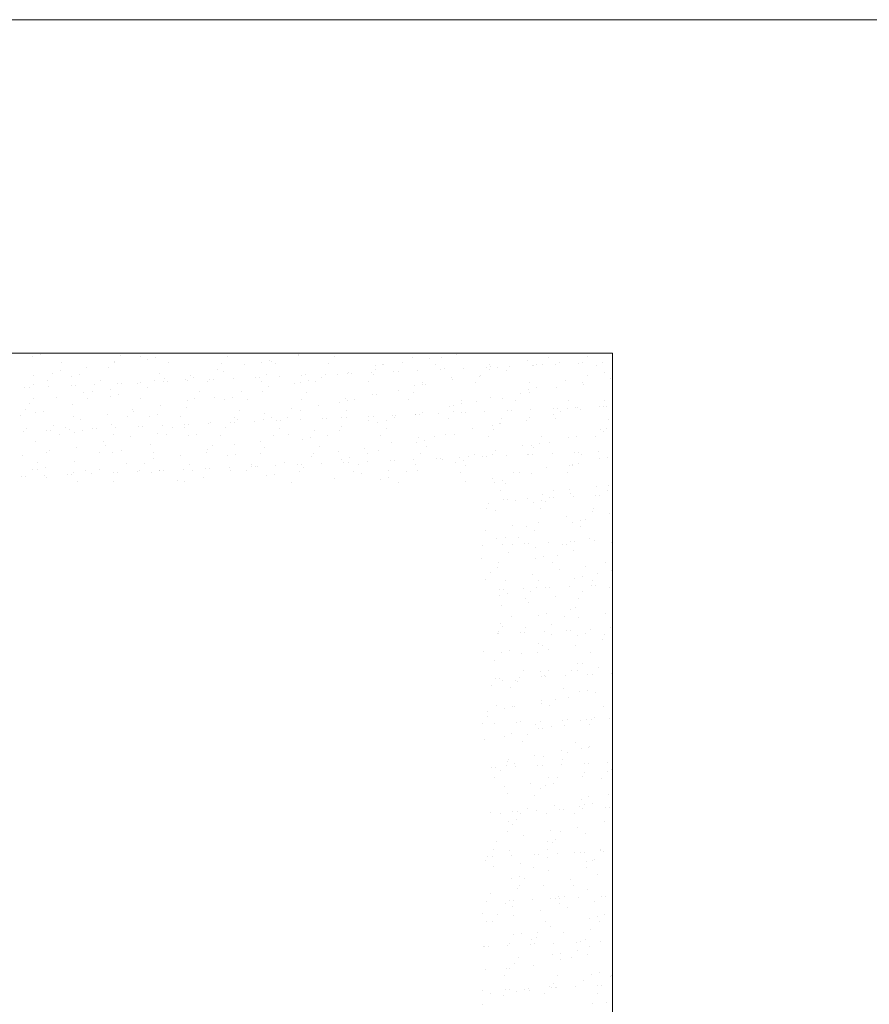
# Model space of a CAD drawing. Header units: millimetres. Extents: x -2274 to 12297, y -16157 to 26321.
# Tile 203 of 256: x -1791 to -1661, y 150 to 301. Entities that reach past the tile are written whole.
import ezdxf

# ---------------------------------------------------------------- set-up
doc = ezdxf.new("R2010")
doc.units = ezdxf.units.MM
doc.layers.add('-ŚCIANY NOŚNE', color=4, linetype='Continuous', lineweight=53)
doc.layers.add('KRESKOWANIE', color=8, linetype='Continuous')

msp = doc.modelspace()

# ---------------------------------------------------------------- linework, layer by layer
at = {"layer": '-ŚCIANY NOŚNE', "color": 253, "lineweight": 13}
for p, q in [((-2181, 301), (-1464, 301)), ((-1700, 301), (-1678, 301)), ((-2015, 250), (-1700, 250)), ((-1700, 250), (-1700, 0))]:
    msp.add_line(p, q, dxfattribs=at)
at = {"layer": 'KRESKOWANIE', "color": 253, "linetype": 'Continuous', "lineweight": 13}
for p, q in [((-1768.05, 249.97), (-1768.05, 249.97)), ((-1788.67, 249.54), (-1788.67, 249.54)), ((-1787.43, 249.82), (-1787.43, 249.82)), ((-1784.33, 248.6), (-1784.33, 248.6)), ((-1776.24, 248.74), (-1776.24, 248.74)), ((-1776.12, 248.58), (-1776.12, 248.58)), ((-1775.31, 249.64), (-1775.31, 249.64)), ((-1772.13, 249.49), (-1772.13, 249.49)), ((-1771.19, 249.05), (-1771.19, 249.05)), ((-1769.95, 249.33), (-1769.95, 249.33)), ((-1767.95, 248.52), (-1767.95, 248.52)), ((-1759.75, 248.5), (-1759.75, 248.5)), ((-1758.94, 249.56), (-1758.94, 249.56)), ((-1753.71, 248.56), (-1753.71, 248.56)), ((-1752.47, 248.84), (-1752.47, 248.84)), ((-1752.15, 248.78), (-1752.15, 248.78)), ((-1751.58, 248.44), (-1751.58, 248.44)), ((-1748.01, 249.83), (-1748.01, 249.83)), ((-1748.01, 249.71), (-1748.01, 249.71)), ((-1743.37, 248.42), (-1743.37, 248.42)), ((-1742.56, 249.48), (-1742.56, 249.48)), ((-1732.11, 248.52), (-1732.11, 248.52)), ((-1730.53, 249.34), (-1730.53, 249.34)), ((-1728, 249.27), (-1728, 249.27)), ((-1726.19, 249.4), (-1726.19, 249.4)), ((-1723.92, 249.75), (-1723.92, 249.75)), ((-1713.05, 248.85), (-1713.05, 248.85)), ((-1709.81, 249.31), (-1709.81, 249.31)), ((-1708.02, 248.56), (-1708.02, 248.56)), ((-1705.2, 248.5), (-1705.2, 248.5)), ((-1704.57, 248.52), (-1704.57, 248.52)), ((-1703.88, 249.49), (-1703.88, 249.49)), ((-1701.57, 248.65), (-1701.57, 248.65)), ((-1785.6, 246.95), (-1785.6, 246.95)), ((-1784.46, 247.33), (-1784.46, 247.33)), ((-1780.38, 247.81), (-1780.38, 247.81)), ((-1777.02, 247.76), (-1777.02, 247.76)), ((-1760.34, 247.56), (-1760.34, 247.56)), ((-1759.54, 247.27), (-1759.54, 247.27)), ((-1756.23, 248.3), (-1756.23, 248.3)), ((-1740.47, 246.96), (-1740.47, 246.96)), ((-1740.33, 247.11), (-1740.33, 247.11)), ((-1739.84, 246.98), (-1739.84, 246.98)), ((-1736.85, 247.11), (-1736.85, 247.11)), ((-1736.25, 247.59), (-1736.25, 247.59)), ((-1736.23, 248.07), (-1736.23, 248.07)), ((-1735.21, 248.35), (-1735.21, 248.35)), ((-1735, 248.35), (-1735, 248.35)), ((-1733.42, 247.26), (-1733.42, 247.26)), ((-1732.79, 247.29), (-1732.79, 247.29)), ((-1729.79, 247.42), (-1729.79, 247.42)), ((-1727, 248.34), (-1727, 248.34)), ((-1726.37, 247.57), (-1726.37, 247.57)), ((-1725.73, 247.6), (-1725.73, 247.6)), ((-1722.74, 247.73), (-1722.74, 247.73)), ((-1719.31, 247.88), (-1719.31, 247.88)), ((-1718.83, 248.27), (-1718.83, 248.27)), ((-1718.76, 247.58), (-1718.76, 247.58)), ((-1718.68, 247.91), (-1718.68, 247.91)), ((-1717.52, 247.86), (-1717.52, 247.86)), ((-1716.21, 247.34), (-1716.21, 247.34)), ((-1715.68, 248.04), (-1715.68, 248.04)), ((-1712.26, 248.19), (-1712.26, 248.19)), ((-1712.1, 248.08), (-1712.1, 248.08)), ((-1711.62, 248.22), (-1711.62, 248.22)), ((-1710.63, 248.26), (-1710.63, 248.26)), ((-1708.63, 248.35), (-1708.63, 248.35)), ((-1702.46, 248.19), (-1702.46, 248.19)), ((-1701.28, 247.09), (-1701.28, 247.09)), ((-1700.04, 247.37), (-1700.04, 247.37)), ((-1788.57, 246.59), (-1788.57, 246.59)), ((-1786.41, 245.89), (-1786.41, 245.89)), ((-1782.72, 246.5), (-1782.72, 246.5)), ((-1781.48, 246.77), (-1781.48, 246.77)), ((-1778.24, 245.82), (-1778.24, 245.82)), ((-1775.75, 245.42), (-1775.75, 245.42)), ((-1775.11, 245.44), (-1775.11, 245.44)), ((-1772.67, 245.4), (-1772.67, 245.4)), ((-1772.12, 245.57), (-1772.12, 245.57)), ((-1770.03, 245.81), (-1770.03, 245.81)), ((-1769.22, 246.86), (-1769.22, 246.86)), ((-1768.69, 245.72), (-1768.69, 245.72)), ((-1768.55, 246.14), (-1768.55, 246.14)), ((-1768.06, 245.75), (-1768.06, 245.75)), ((-1765.25, 246.01), (-1765.25, 246.01)), ((-1765.06, 245.88), (-1765.06, 245.88)), ((-1764.48, 246.62), (-1764.48, 246.62)), ((-1764.01, 246.28), (-1764.01, 246.28)), ((-1761.87, 245.74), (-1761.87, 245.74)), ((-1761.64, 246.03), (-1761.64, 246.03)), ((-1761, 246.06), (-1761, 246.06)), ((-1758.01, 246.19), (-1758.01, 246.19)), ((-1754.58, 246.34), (-1754.58, 246.34)), ((-1753.95, 246.37), (-1753.95, 246.37)), ((-1753.66, 245.73), (-1753.66, 245.73)), ((-1752.85, 246.78), (-1752.85, 246.78)), ((-1750.96, 246.5), (-1750.96, 246.5)), ((-1748.58, 245.43), (-1748.58, 245.43)), ((-1747.77, 245.52), (-1747.77, 245.52)), ((-1747.53, 246.65), (-1747.53, 246.65)), ((-1746.9, 246.68), (-1746.9, 246.68)), ((-1746.53, 245.79), (-1746.53, 245.79)), ((-1745.49, 245.66), (-1745.49, 245.66)), ((-1744.44, 246.37), (-1744.44, 246.37)), ((-1743.9, 246.81), (-1743.9, 246.81)), ((-1742.06, 246.78), (-1742.06, 246.78)), ((-1737.29, 245.64), (-1737.29, 245.64)), ((-1736.47, 246.7), (-1736.47, 246.7)), ((-1729.12, 245.58), (-1729.12, 245.58)), ((-1724.58, 246.29), (-1724.58, 246.29)), ((-1724.42, 245.92), (-1724.42, 245.92)), ((-1720.91, 245.56), (-1720.91, 245.56)), ((-1720.35, 246.4), (-1720.35, 246.4)), ((-1720.1, 246.62), (-1720.1, 246.62)), ((-1712.74, 245.5), (-1712.74, 245.5)), ((-1707.1, 245.8), (-1707.1, 245.8)), ((-1704.54, 245.48), (-1704.54, 245.48)), ((-1703.73, 246.54), (-1703.73, 246.54)), ((-1700.31, 246.15), (-1700.31, 246.15)), ((-1789.86, 244.8), (-1789.86, 244.8)), ((-1789.22, 244.83), (-1789.22, 244.83)), ((-1788.55, 245.2), (-1788.55, 245.2)), ((-1786.23, 244.96), (-1786.23, 244.96)), ((-1782.8, 245.11), (-1782.8, 245.11)), ((-1782.17, 245.14), (-1782.17, 245.14)), ((-1780.88, 243.98), (-1780.88, 243.98)), ((-1779.51, 244.17), (-1779.51, 244.17)), ((-1779.17, 245.27), (-1779.17, 245.27)), ((-1776.8, 244.46), (-1776.8, 244.46)), ((-1771.07, 244.71), (-1771.07, 244.71)), ((-1763.13, 244.09), (-1763.13, 244.09)), ((-1756.77, 244.21), (-1756.77, 244.21)), ((-1753.59, 244.22), (-1753.59, 244.22)), ((-1752.65, 244.95), (-1752.65, 244.95)), ((-1746.76, 244.01), (-1746.76, 244.01)), ((-1732.67, 244.24), (-1732.67, 244.24)), ((-1730.39, 243.93), (-1730.39, 243.93)), ((-1730.29, 245.02), (-1730.29, 245.02)), ((-1729.05, 245.3), (-1729.05, 245.3)), ((-1728.54, 245.18), (-1728.54, 245.18)), ((-1712.81, 244.53), (-1712.81, 244.53)), ((-1712.63, 243.99), (-1712.63, 243.99)), ((-1711.57, 244.81), (-1711.57, 244.81)), ((-1708.52, 244.73), (-1708.52, 244.73)), ((-1704.44, 245.21), (-1704.44, 245.21)), ((-1788.53, 243.13), (-1788.53, 243.13)), ((-1784.99, 243.24), (-1784.99, 243.24)), ((-1780.32, 243.11), (-1780.32, 243.11)), ((-1776.78, 243.45), (-1776.78, 243.45)), ((-1775.54, 243.72), (-1775.54, 243.72)), ((-1772.15, 243.05), (-1772.15, 243.05)), ((-1764.98, 242.79), (-1764.98, 242.79)), ((-1763.95, 243.03), (-1763.95, 243.03)), ((-1760.9, 243.27), (-1760.9, 243.27)), ((-1759.3, 242.96), (-1759.3, 242.96)), ((-1758.06, 243.23), (-1758.06, 243.23)), ((-1755.78, 242.96), (-1755.78, 242.96)), ((-1747.57, 242.95), (-1747.57, 242.95)), ((-1741.82, 242.47), (-1741.82, 242.47)), ((-1740.86, 243.02), (-1740.86, 243.02)), ((-1740.58, 242.74), (-1740.58, 242.74)), ((-1739.4, 242.88), (-1739.4, 242.88)), ((-1736.75, 243.76), (-1736.75, 243.76)), ((-1736.11, 243.73), (-1736.11, 243.73)), ((-1731.2, 242.87), (-1731.2, 242.87)), ((-1723.03, 242.8), (-1723.03, 242.8)), ((-1720.85, 242.57), (-1720.85, 242.57)), ((-1718.64, 243.24), (-1718.64, 243.24)), ((-1716.77, 243.05), (-1716.77, 243.05)), ((-1714.82, 242.79), (-1714.82, 242.79)), ((-1714.01, 243.84), (-1714.01, 243.84)), ((-1706.66, 242.72), (-1706.66, 242.72)), ((-1701.16, 242.75), (-1701.16, 242.75)), ((-1789.8, 241.48), (-1789.8, 241.48)), ((-1789.13, 242.31), (-1789.13, 242.31)), ((-1788.31, 240.89), (-1788.31, 240.89)), ((-1787.07, 241.17), (-1787.07, 241.17)), ((-1782.6, 242.16), (-1782.6, 242.16)), ((-1773.42, 241.39), (-1773.42, 241.39)), ((-1773.23, 241.12), (-1773.23, 241.12)), ((-1769.09, 242.05), (-1769.09, 242.05)), ((-1765.12, 241.67), (-1765.12, 241.67)), ((-1757.05, 241.31), (-1757.05, 241.31)), ((-1753.19, 240.86), (-1753.19, 240.86)), ((-1749.08, 241.61), (-1749.08, 241.61)), ((-1747.65, 241.18), (-1747.65, 241.18)), ((-1745, 242.09), (-1745, 242.09)), ((-1740.67, 241.23), (-1740.67, 241.23)), ((-1729.1, 240.9), (-1729.1, 240.9)), ((-1724.96, 241.83), (-1724.96, 241.83)), ((-1724.34, 241.98), (-1724.34, 241.98)), ((-1724.3, 241.15), (-1724.3, 241.15)), ((-1723.13, 240.9), (-1723.13, 240.9)), ((-1723.1, 242.25), (-1723.1, 242.25)), ((-1722.5, 240.93), (-1722.5, 240.93)), ((-1719.51, 241.06), (-1719.51, 241.06)), ((-1716.08, 241.21), (-1716.08, 241.21)), ((-1715.45, 241.24), (-1715.45, 241.24)), ((-1712.45, 241.37), (-1712.45, 241.37)), ((-1709.03, 241.52), (-1709.03, 241.52)), ((-1708.39, 241.55), (-1708.39, 241.55)), ((-1707.92, 241.07), (-1707.92, 241.07)), ((-1706.86, 241.49), (-1706.86, 241.49)), ((-1705.62, 241.76), (-1705.62, 241.76)), ((-1705.4, 241.68), (-1705.4, 241.68)), ((-1704.95, 241.39), (-1704.95, 241.39)), ((-1701.97, 241.83), (-1701.97, 241.83)), ((-1701.34, 241.86), (-1701.34, 241.86)), ((-1700.87, 241.87), (-1700.87, 241.87)), ((-1790.61, 240.42), (-1790.61, 240.42)), ((-1782.44, 240.35), (-1782.44, 240.35)), ((-1781.42, 239.89), (-1781.42, 239.89)), ((-1777.31, 240.64), (-1777.31, 240.64)), ((-1774.23, 240.34), (-1774.23, 240.34)), ((-1770.83, 240.4), (-1770.83, 240.4)), ((-1769.59, 240.68), (-1769.59, 240.68)), ((-1766.06, 240.27), (-1766.06, 240.27)), ((-1761.41, 239.45), (-1761.41, 239.45)), ((-1758.41, 239.36), (-1758.41, 239.36)), ((-1757.86, 240.25), (-1757.86, 240.25)), ((-1757.77, 239.39), (-1757.77, 239.39)), ((-1757.33, 239.93), (-1757.33, 239.93)), ((-1754.78, 239.52), (-1754.78, 239.52)), ((-1753.35, 239.91), (-1753.35, 239.91)), ((-1752.11, 240.19), (-1752.11, 240.19)), ((-1751.35, 239.67), (-1751.35, 239.67)), ((-1750.72, 239.7), (-1750.72, 239.7)), ((-1749.69, 240.19), (-1749.69, 240.19)), ((-1747.72, 239.83), (-1747.72, 239.83)), ((-1744.3, 239.98), (-1744.3, 239.98)), ((-1743.66, 240.01), (-1743.66, 240.01)), ((-1741.48, 240.17), (-1741.48, 240.17)), ((-1740.67, 240.14), (-1740.67, 240.14)), ((-1737.29, 239.67), (-1737.29, 239.67)), ((-1737.24, 240.29), (-1737.24, 240.29)), ((-1736.61, 240.32), (-1736.61, 240.32)), ((-1735.87, 239.42), (-1735.87, 239.42)), ((-1734.63, 239.7), (-1734.63, 239.7)), ((-1733.61, 240.45), (-1733.61, 240.45)), ((-1733.32, 240.11), (-1733.32, 240.11)), ((-1733.18, 240.42), (-1733.18, 240.42)), ((-1730.19, 240.6), (-1730.19, 240.6)), ((-1730.17, 240.69), (-1730.17, 240.69)), ((-1729.55, 240.62), (-1729.55, 240.62)), ((-1726.56, 240.76), (-1726.56, 240.76)), ((-1725.11, 240.09), (-1725.11, 240.09)), ((-1716.94, 240.03), (-1716.94, 240.03)), ((-1713.2, 239.71), (-1713.2, 239.71)), ((-1712.69, 240.2), (-1712.69, 240.2)), ((-1709.06, 240.64), (-1709.06, 240.64)), ((-1708.73, 240.01), (-1708.73, 240.01)), ((-1700.57, 239.94), (-1700.57, 239.94)), ((-1790.05, 237.98), (-1790.05, 237.98)), ((-1789.64, 238.48), (-1789.64, 238.48)), ((-1786.62, 238.13), (-1786.62, 238.13)), ((-1785.99, 238.16), (-1785.99, 238.16)), ((-1785.56, 238.96), (-1785.56, 238.96)), ((-1783.71, 238.7), (-1783.71, 238.7)), ((-1783, 238.29), (-1783, 238.29)), ((-1782.36, 237.85), (-1782.36, 237.85)), ((-1781.12, 238.12), (-1781.12, 238.12)), ((-1779.57, 238.44), (-1779.57, 238.44)), ((-1778.94, 238.47), (-1778.94, 238.47)), ((-1776.66, 239.11), (-1776.66, 239.11)), ((-1775.94, 238.6), (-1775.94, 238.6)), ((-1772.52, 238.75), (-1772.52, 238.75)), ((-1771.88, 238.78), (-1771.88, 238.78)), ((-1768.89, 238.91), (-1768.89, 238.91)), ((-1767.33, 238.62), (-1767.33, 238.62)), ((-1765.52, 238.7), (-1765.52, 238.7)), ((-1765.46, 239.06), (-1765.46, 239.06)), ((-1764.83, 239.08), (-1764.83, 239.08)), ((-1761.83, 239.22), (-1761.83, 239.22)), ((-1759.18, 238.62), (-1759.18, 238.62)), ((-1750.96, 238.54), (-1750.96, 238.54)), ((-1745.51, 238.26), (-1745.51, 238.26)), ((-1741.7, 238.13), (-1741.7, 238.13)), ((-1741.43, 238.74), (-1741.43, 238.74)), ((-1734.58, 238.45), (-1734.58, 238.45)), ((-1721.39, 238.48), (-1721.39, 238.48)), ((-1718.39, 238.93), (-1718.39, 238.93)), ((-1718.21, 238.37), (-1718.21, 238.37)), ((-1717.28, 239.23), (-1717.28, 239.23)), ((-1717.15, 239.21), (-1717.15, 239.21)), ((-1701.83, 238.29), (-1701.83, 238.29)), ((-1701.37, 238.04), (-1701.37, 238.04)), ((-1700.91, 238.44), (-1700.91, 238.44)), ((-1788.19, 236.55), (-1788.19, 236.55)), ((-1784.52, 237.64), (-1784.52, 237.64)), ((-1777.85, 236.54), (-1777.85, 236.54)), ((-1776.35, 237.57), (-1776.35, 237.57)), ((-1773.73, 237.29), (-1773.73, 237.29)), ((-1769.66, 237.77), (-1769.66, 237.77)), ((-1768.14, 237.56), (-1768.14, 237.56)), ((-1764.88, 237.36), (-1764.88, 237.36)), ((-1763.64, 237.63), (-1763.64, 237.63)), ((-1759.98, 237.49), (-1759.98, 237.49)), ((-1753.76, 236.58), (-1753.76, 236.58)), ((-1751.77, 237.48), (-1751.77, 237.48)), ((-1749.62, 237.51), (-1749.62, 237.51)), ((-1747.4, 236.87), (-1747.4, 236.87)), ((-1746.16, 237.14), (-1746.16, 237.14)), ((-1743.6, 237.41), (-1743.6, 237.41)), ((-1735.4, 237.4), (-1735.4, 237.4)), ((-1729.92, 236.37), (-1729.92, 236.37)), ((-1729.6, 237.07), (-1729.6, 237.07)), ((-1728.68, 236.65), (-1728.68, 236.65)), ((-1727.23, 237.33), (-1727.23, 237.33)), ((-1725.53, 237.55), (-1725.53, 237.55)), ((-1724.22, 237.64), (-1724.22, 237.64)), ((-1719.02, 237.31), (-1719.02, 237.31)), ((-1710.85, 237.25), (-1710.85, 237.25)), ((-1709.62, 236.36), (-1709.62, 236.36)), ((-1706.74, 237.15), (-1706.74, 237.15)), ((-1705.49, 237.29), (-1705.49, 237.29)), ((-1702.65, 237.23), (-1702.65, 237.23)), ((-1786.64, 234.88), (-1786.64, 234.88)), ((-1786.06, 235.13), (-1786.06, 235.13)), ((-1781.98, 235.61), (-1781.98, 235.61)), ((-1778.43, 234.86), (-1778.43, 234.86)), ((-1777.62, 235.92), (-1777.62, 235.92)), ((-1775.17, 235.07), (-1775.17, 235.07)), ((-1770.71, 236.06), (-1770.71, 236.06)), ((-1761.95, 235.35), (-1761.95, 235.35)), ((-1761.24, 235.84), (-1761.24, 235.84)), ((-1757.83, 236.1), (-1757.83, 236.1)), ((-1753.23, 235.57), (-1753.23, 235.57)), ((-1744.87, 235.76), (-1744.87, 235.76)), ((-1741.93, 234.91), (-1741.93, 234.91)), ((-1737.85, 235.39), (-1737.85, 235.39)), ((-1735.75, 235.08), (-1735.75, 235.08)), ((-1733.72, 236.32), (-1733.72, 236.32)), ((-1728.5, 235.68), (-1728.5, 235.68)), ((-1717.81, 235.13), (-1717.81, 235.13)), ((-1713.7, 235.88), (-1713.7, 235.88)), ((-1712.44, 235.88), (-1712.44, 235.88)), ((-1712.12, 235.6), (-1712.12, 235.6)), ((-1711.2, 236.16), (-1711.2, 236.16)), ((-1705.79, 234.85), (-1705.79, 234.85)), ((-1705.16, 234.88), (-1705.16, 234.88)), ((-1702.16, 235.01), (-1702.16, 235.01)), ((-1790.17, 234.39), (-1790.17, 234.39)), ((-1782.24, 233.51), (-1782.24, 233.51)), ((-1776.41, 234.8), (-1776.41, 234.8)), ((-1770.26, 234.8), (-1770.26, 234.8)), ((-1770.16, 233.94), (-1770.16, 233.94)), ((-1766.08, 234.42), (-1766.08, 234.42)), ((-1762.06, 234.78), (-1762.06, 234.78)), ((-1758.93, 234.31), (-1758.93, 234.31)), ((-1757.69, 234.58), (-1757.69, 234.58)), ((-1753.89, 234.72), (-1753.89, 234.72)), ((-1746.04, 234.17), (-1746.04, 234.17)), ((-1745.68, 234.7), (-1745.68, 234.7)), ((-1741.45, 233.82), (-1741.45, 233.82)), ((-1740.43, 233.34), (-1740.43, 233.34)), ((-1740.21, 234.09), (-1740.21, 234.09)), ((-1737.51, 234.64), (-1737.51, 234.64)), ((-1737.44, 233.47), (-1737.44, 233.47)), ((-1734.01, 233.62), (-1734.01, 233.62)), ((-1733.38, 233.65), (-1733.38, 233.65)), ((-1730.38, 233.78), (-1730.38, 233.78)), ((-1729.31, 234.62), (-1729.31, 234.62)), ((-1726.96, 233.93), (-1726.96, 233.93)), ((-1726.32, 233.96), (-1726.32, 233.96)), ((-1726.03, 233.72), (-1726.03, 233.72)), ((-1723.97, 233.33), (-1723.97, 233.33)), ((-1723.33, 234.09), (-1723.33, 234.09)), ((-1722.73, 233.6), (-1722.73, 233.6)), ((-1721.95, 234.2), (-1721.95, 234.2)), ((-1721.14, 234.55), (-1721.14, 234.55)), ((-1719.9, 234.24), (-1719.9, 234.24)), ((-1719.27, 234.26), (-1719.27, 234.26)), ((-1718.27, 234.59), (-1718.27, 234.59)), ((-1716.27, 234.4), (-1716.27, 234.4)), ((-1712.93, 234.54), (-1712.93, 234.54)), ((-1712.85, 234.55), (-1712.85, 234.55)), ((-1712.21, 234.57), (-1712.21, 234.57)), ((-1709.22, 234.7), (-1709.22, 234.7)), ((-1704.77, 234.47), (-1704.77, 234.47)), ((-1701.91, 233.95), (-1701.91, 233.95)), ((-1700.79, 234.1), (-1700.79, 234.1)), ((-1788.72, 232.17), (-1788.72, 232.17)), ((-1787.94, 232.24), (-1787.94, 232.24)), ((-1787.91, 233.23), (-1787.91, 233.23)), ((-1786.7, 232.52), (-1786.7, 232.52)), ((-1780.55, 232.1), (-1780.55, 232.1)), ((-1778.41, 232.26), (-1778.41, 232.26)), ((-1774.27, 233.2), (-1774.27, 233.2)), ((-1772.71, 231.93), (-1772.71, 231.93)), ((-1772.34, 232.09), (-1772.34, 232.09)), ((-1771.53, 233.15), (-1771.53, 233.15)), ((-1769.28, 232.08), (-1769.28, 232.08)), ((-1769.22, 232.03), (-1769.22, 232.03)), ((-1768.65, 232.11), (-1768.65, 232.11)), ((-1765.66, 232.24), (-1765.66, 232.24)), ((-1764.76, 233.02), (-1764.76, 233.02)), ((-1764.17, 232.02), (-1764.17, 232.02)), ((-1762.23, 232.39), (-1762.23, 232.39)), ((-1761.6, 232.42), (-1761.6, 232.42)), ((-1758.6, 232.55), (-1758.6, 232.55)), ((-1758.37, 232.01), (-1758.37, 232.01)), ((-1755.97, 232.01), (-1755.97, 232.01)), ((-1755.18, 232.7), (-1755.18, 232.7)), ((-1755.16, 233.06), (-1755.16, 233.06)), ((-1754.54, 232.72), (-1754.54, 232.72)), ((-1754.26, 232.75), (-1754.26, 232.75)), ((-1751.55, 232.86), (-1751.55, 232.86)), ((-1750.18, 233.23), (-1750.18, 233.23)), ((-1748.12, 233.01), (-1748.12, 233.01)), ((-1747.8, 231.94), (-1747.8, 231.94)), ((-1747.49, 233.03), (-1747.49, 233.03)), ((-1747.28, 232.53), (-1747.28, 232.53)), ((-1744.49, 233.16), (-1744.49, 233.16)), ((-1741.07, 233.31), (-1741.07, 233.31)), ((-1739.59, 231.93), (-1739.59, 231.93)), ((-1738.78, 232.98), (-1738.78, 232.98)), ((-1734.28, 232.04), (-1734.28, 232.04)), ((-1731.43, 231.86), (-1731.43, 231.86)), ((-1730.14, 232.98), (-1730.14, 232.98)), ((-1729.8, 232.04), (-1729.8, 232.04)), ((-1723.22, 231.84), (-1723.22, 231.84)), ((-1722.41, 232.9), (-1722.41, 232.9)), ((-1710.13, 232.53), (-1710.13, 232.53)), ((-1706.49, 232.84), (-1706.49, 232.84)), ((-1706.05, 233.01), (-1706.05, 233.01)), ((-1706.03, 232.82), (-1706.03, 232.82)), ((-1705.25, 233.11), (-1705.25, 233.11)), ((-1790.45, 231.16), (-1790.45, 231.16)), ((-1789.81, 231.18), (-1789.81, 231.18)), ((-1786.82, 231.32), (-1786.82, 231.32)), ((-1786.6, 231.04), (-1786.6, 231.04)), ((-1783.39, 231.47), (-1783.39, 231.47)), ((-1782.76, 231.49), (-1782.76, 231.49)), ((-1782.49, 231.78), (-1782.49, 231.78)), ((-1781.82, 230.45), (-1781.82, 230.45)), ((-1779.76, 231.62), (-1779.76, 231.62)), ((-1776.34, 231.77), (-1776.34, 231.77)), ((-1776.29, 230.46), (-1776.29, 230.46)), ((-1775.7, 231.8), (-1775.7, 231.8)), ((-1770.46, 231.75), (-1770.46, 231.75)), ((-1766.59, 230.59), (-1766.59, 230.59)), ((-1765.44, 230.37), (-1765.44, 230.37)), ((-1762.51, 231.07), (-1762.51, 231.07)), ((-1752.98, 231.26), (-1752.98, 231.26)), ((-1751.74, 231.54), (-1751.74, 231.54)), ((-1742.47, 230.82), (-1742.47, 230.82)), ((-1738.36, 231.56), (-1738.36, 231.56)), ((-1735.5, 230.77), (-1735.5, 230.77)), ((-1734.26, 231.05), (-1734.26, 231.05)), ((-1722.46, 230.37), (-1722.46, 230.37)), ((-1718.38, 230.85), (-1718.38, 230.85)), ((-1716.79, 230.56), (-1716.79, 230.56)), ((-1715.05, 231.78), (-1715.05, 231.78)), ((-1714.24, 231.79), (-1714.24, 231.79)), ((-1712.32, 231.55), (-1712.32, 231.55)), ((-1706.84, 231.76), (-1706.84, 231.76)), ((-1749.07, 230.29), (-1749.07, 230.29)), ((-1732.69, 230.21), (-1732.69, 230.21)), ((-1718.03, 230.28), (-1718.03, 230.28)), ((-1717.13, 229.07), (-1717.13, 229.07)), ((-1716.32, 230.13), (-1716.32, 230.13)), ((-1708.96, 229), (-1708.96, 229)), ((-1706.55, 229.18), (-1706.55, 229.18)), ((-1702.48, 229.66), (-1702.48, 229.66)), ((-1700.76, 228.99), (-1700.76, 228.99)), ((-1700.55, 229.79), (-1700.55, 229.79)), ((-1716.67, 227.57), (-1716.67, 227.57)), ((-1716.04, 227.6), (-1716.04, 227.6)), ((-1714.8, 227.51), (-1714.8, 227.51)), ((-1713.04, 227.73), (-1713.04, 227.73)), ((-1710.84, 227.51), (-1710.84, 227.51)), ((-1710.67, 228.44), (-1710.67, 228.44)), ((-1710.23, 227.35), (-1710.23, 227.35)), ((-1709.62, 227.88), (-1709.62, 227.88)), ((-1708.98, 227.91), (-1708.98, 227.91)), ((-1706.37, 228.5), (-1706.37, 228.5)), ((-1705.99, 228.04), (-1705.99, 228.04)), ((-1702.56, 228.19), (-1702.56, 228.19)), ((-1701.93, 228.21), (-1701.93, 228.21)), ((-1719.25, 226.31), (-1719.25, 226.31)), ((-1718.88, 227.03), (-1718.88, 227.03)), ((-1717.91, 225.94), (-1717.91, 225.94)), ((-1712.08, 227.23), (-1712.08, 227.23)), ((-1711.04, 226.29), (-1711.04, 226.29)), ((-1702.98, 225.84), (-1702.98, 225.84)), ((-1702.87, 226.23), (-1702.87, 226.23)), ((-1707.09, 225.09), (-1707.09, 225.09)), ((-1704.89, 224.46), (-1704.89, 224.46)), ((-1704.14, 224.57), (-1704.14, 224.57)), ((-1700.43, 225.45), (-1700.43, 225.45)), ((-1719.42, 222.93), (-1719.42, 222.93)), ((-1715.31, 223.68), (-1715.31, 223.68)), ((-1713.16, 223.53), (-1713.16, 223.53)), ((-1711.96, 222.89), (-1711.96, 222.89)), ((-1711.23, 224.16), (-1711.23, 224.16)), ((-1706.13, 224.19), (-1706.13, 224.19)), ((-1704.95, 223.51), (-1704.95, 223.51)), ((-1717.66, 221.63), (-1717.66, 221.63)), ((-1716.42, 221.91), (-1716.42, 221.91)), ((-1714.43, 221.88), (-1714.43, 221.88)), ((-1703.52, 221.74), (-1703.52, 221.74)), ((-1702.76, 221.37), (-1702.76, 221.37)), ((-1719.86, 220.62), (-1719.86, 220.62)), ((-1716.87, 220.75), (-1716.87, 220.75)), ((-1715.24, 220.82), (-1715.24, 220.82)), ((-1713.44, 220.9), (-1713.44, 220.9)), ((-1712.8, 220.93), (-1712.8, 220.93)), ((-1711.73, 220.33), (-1711.73, 220.33)), ((-1709.81, 221.06), (-1709.81, 221.06)), ((-1707.66, 220.81), (-1707.66, 220.81)), ((-1707.07, 220.75), (-1707.07, 220.75)), ((-1706.38, 221.21), (-1706.38, 221.21)), ((-1706.01, 219.85), (-1706.01, 219.85)), ((-1705.75, 221.24), (-1705.75, 221.24)), ((-1700.18, 221.14), (-1700.18, 221.14)), ((-1719.98, 218.65), (-1719.98, 218.65)), ((-1715.85, 219.59), (-1715.85, 219.59)), ((-1711.71, 218.58), (-1711.71, 218.58)), ((-1710.47, 218.86), (-1710.47, 218.86)), ((-1708.34, 219.1), (-1708.34, 219.1)), ((-1717.54, 217.29), (-1717.54, 217.29)), ((-1717.36, 218.06), (-1717.36, 218.06)), ((-1709.15, 218.04), (-1709.15, 218.04)), ((-1708.16, 216.98), (-1708.16, 216.98)), ((-1704.08, 217.46), (-1704.08, 217.46)), ((-1700.98, 217.98), (-1700.98, 217.98)), ((-1700.06, 216.8), (-1700.06, 216.8)), ((-1719.44, 215.35), (-1719.44, 215.35)), ((-1718.63, 216.41), (-1718.63, 216.41)), ((-1716.41, 215.31), (-1716.41, 215.31)), ((-1712.27, 216.24), (-1712.27, 216.24)), ((-1711.27, 215.28), (-1711.27, 215.28)), ((-1705.76, 215.54), (-1705.76, 215.54)), ((-1704.52, 215.81), (-1704.52, 215.81)), ((-1703.06, 215.27), (-1703.06, 215.27)), ((-1702.25, 216.33), (-1702.25, 216.33)), ((-1717.26, 213.93), (-1717.26, 213.93)), ((-1716.63, 213.95), (-1716.63, 213.95)), ((-1713.63, 214.09), (-1713.63, 214.09)), ((-1711.59, 214.24), (-1711.59, 214.24)), ((-1710.21, 214.23), (-1710.21, 214.23)), ((-1709.57, 214.26), (-1709.57, 214.26)), ((-1706.58, 214.39), (-1706.58, 214.39)), ((-1703.15, 214.54), (-1703.15, 214.54)), ((-1702.52, 214.57), (-1702.52, 214.57)), ((-1700.51, 214.12), (-1700.51, 214.12)), ((-1717.3, 212.98), (-1717.3, 212.98)), ((-1716.06, 213.26), (-1716.06, 213.26)), ((-1713.35, 212.57), (-1713.35, 212.57)), ((-1712.54, 213.63), (-1712.54, 213.63)), ((-1708.7, 212.89), (-1708.7, 212.89)), ((-1705.18, 212.51), (-1705.18, 212.51)), ((-1704.59, 213.64), (-1704.59, 213.64)), ((-1716.91, 211.48), (-1716.91, 211.48)), ((-1712.84, 211.96), (-1712.84, 211.96)), ((-1706.45, 210.85), (-1706.45, 210.85)), ((-1705.64, 211.2), (-1705.64, 211.2)), ((-1715.47, 209.81), (-1715.47, 209.81)), ((-1711.35, 209.93), (-1711.35, 209.93)), ((-1710.11, 210.21), (-1710.11, 210.21)), ((-1707.26, 209.8), (-1707.26, 209.8)), ((-1705.13, 209.54), (-1705.13, 209.54)), ((-1701.01, 210.29), (-1701.01, 210.29)), ((-1717.18, 208.64), (-1717.18, 208.64)), ((-1716.74, 208.16), (-1716.74, 208.16)), ((-1713.34, 208.13), (-1713.34, 208.13)), ((-1709.26, 208.61), (-1709.26, 208.61)), ((-1700.36, 208.08), (-1700.36, 208.08)), ((-1717.55, 207.1), (-1717.55, 207.1)), ((-1717.46, 207.11), (-1717.46, 207.11)), ((-1717.45, 207.39), (-1717.45, 207.39)), ((-1714.03, 207.26), (-1714.03, 207.26)), ((-1713.4, 207.29), (-1713.4, 207.29)), ((-1710.4, 207.42), (-1710.4, 207.42)), ((-1709.38, 207.04), (-1709.38, 207.04)), ((-1706.98, 207.57), (-1706.98, 207.57)), ((-1706.34, 207.59), (-1706.34, 207.59)), ((-1705.4, 206.89), (-1705.4, 206.89)), ((-1704.16, 207.16), (-1704.16, 207.16)), ((-1703.35, 207.73), (-1703.35, 207.73)), ((-1701.17, 207.02), (-1701.17, 207.02)), ((-1711.23, 205.59), (-1711.23, 205.59)), ((-1710.65, 205.38), (-1710.65, 205.38)), ((-1709.77, 204.78), (-1709.77, 204.78)), ((-1705.69, 205.26), (-1705.69, 205.26)), ((-1701.55, 206.2), (-1701.55, 206.2)), ((-1719.67, 204.34), (-1719.67, 204.34)), ((-1716.93, 204.33), (-1716.93, 204.33)), ((-1715.69, 204.6), (-1715.69, 204.6)), ((-1713.88, 204.04), (-1713.88, 204.04)), ((-1711.46, 204.33), (-1711.46, 204.33)), ((-1703.29, 204.26), (-1703.29, 204.26)), ((-1718.02, 203.1), (-1718.02, 203.1)), ((-1705.28, 202.55), (-1705.28, 202.55)), ((-1704.56, 202.61), (-1704.56, 202.61)), ((-1702.12, 201.91), (-1702.12, 201.91)), ((-1717.85, 200.28), (-1717.85, 200.28)), ((-1717.22, 200.31), (-1717.22, 200.31)), ((-1714.22, 200.44), (-1714.22, 200.44)), ((-1713.58, 201.56), (-1713.58, 201.56)), ((-1710.98, 201.28), (-1710.98, 201.28)), ((-1710.8, 200.59), (-1710.8, 200.59)), ((-1710.31, 200.69), (-1710.31, 200.69)), ((-1710.16, 200.62), (-1710.16, 200.62)), ((-1709.74, 201.56), (-1709.74, 201.56)), ((-1707.17, 200.75), (-1707.17, 200.75)), ((-1706.19, 201.43), (-1706.19, 201.43)), ((-1705.37, 201.55), (-1705.37, 201.55)), ((-1703.74, 200.9), (-1703.74, 200.9)), ((-1703.11, 200.93), (-1703.11, 200.93)), ((-1700.12, 201.06), (-1700.12, 201.06)), ((-1718.52, 199.28), (-1718.52, 199.28)), ((-1716.81, 199.99), (-1716.81, 199.99)), ((-1715.66, 198.85), (-1715.66, 198.85)), ((-1714.85, 199.91), (-1714.85, 199.91)), ((-1714.44, 199.76), (-1714.44, 199.76)), ((-1707.49, 198.79), (-1707.49, 198.79)), ((-1706.73, 197.34), (-1706.73, 197.34)), ((-1705.03, 198.24), (-1705.03, 198.24)), ((-1703.79, 198.51), (-1703.79, 198.51)), ((-1702.62, 198.09), (-1702.62, 198.09)), ((-1717.78, 196.09), (-1717.78, 196.09)), ((-1715.33, 195.95), (-1715.33, 195.95)), ((-1714.95, 195.93), (-1714.95, 195.93)), ((-1710.87, 196.41), (-1710.87, 196.41)), ((-1710.86, 196.94), (-1710.86, 196.94)), ((-1709.57, 196.08), (-1709.57, 196.08)), ((-1708.76, 197.14), (-1708.76, 197.14)), ((-1701.4, 196.01), (-1701.4, 196.01)), ((-1719.06, 195.18), (-1719.06, 195.18)), ((-1719.05, 194.44), (-1719.05, 194.44)), ((-1716.57, 195.68), (-1716.57, 195.68)), ((-1702.67, 194.36), (-1702.67, 194.36)), ((-1700.51, 194.23), (-1700.51, 194.23)), ((-1719.86, 193.38), (-1719.86, 193.38)), ((-1718.05, 193.47), (-1718.05, 193.47)), ((-1714.62, 193.62), (-1714.62, 193.62)), ((-1713.99, 193.64), (-1713.99, 193.64)), ((-1711.69, 193.32), (-1711.69, 193.32)), ((-1710.99, 193.77), (-1710.99, 193.77)), ((-1709.38, 192.91), (-1709.38, 192.91)), ((-1707.57, 193.92), (-1707.57, 193.92)), ((-1707.3, 193.06), (-1707.3, 193.06)), ((-1706.93, 193.95), (-1706.93, 193.95)), ((-1704.91, 193.9), (-1704.91, 193.9)), ((-1703.94, 194.08), (-1703.94, 194.08)), ((-1703.48, 193.3), (-1703.48, 193.3)), ((-1703.16, 194), (-1703.16, 194)), ((-1716.45, 191.34), (-1716.45, 191.34)), ((-1715.49, 191.84), (-1715.49, 191.84)), ((-1712.96, 191.66), (-1712.96, 191.66)), ((-1711.37, 192.58), (-1711.37, 192.58)), ((-1710.62, 192.63), (-1710.62, 192.63)), ((-1719.62, 190.9), (-1719.62, 190.9)), ((-1713.77, 190.61), (-1713.77, 190.61)), ((-1705.6, 190.54), (-1705.6, 190.54)), ((-1703.72, 189.71), (-1703.72, 189.71)), ((-1703.43, 189.86), (-1703.43, 189.86)), ((-1711.91, 188.49), (-1711.91, 188.49)), ((-1710.5, 188.29), (-1710.5, 188.29)), ((-1707.8, 189.23), (-1707.8, 189.23)), ((-1706.87, 188.89), (-1706.87, 188.89)), ((-1704.67, 189.59), (-1704.67, 189.59)), ((-1717.81, 186.67), (-1717.81, 186.67)), ((-1716.2, 187.03), (-1716.2, 187.03)), ((-1716.05, 187.56), (-1716.05, 187.56)), ((-1715.89, 187.85), (-1715.89, 187.85)), ((-1714.96, 187.3), (-1714.96, 187.3)), ((-1714.82, 186.8), (-1714.82, 186.8)), ((-1711.39, 186.95), (-1711.39, 186.95)), ((-1710.76, 186.98), (-1710.76, 186.98)), ((-1707.76, 187.11), (-1707.76, 187.11)), ((-1707.68, 187.83), (-1707.68, 187.83)), ((-1704.34, 187.26), (-1704.34, 187.26)), ((-1703.7, 187.28), (-1703.7, 187.28)), ((-1700.71, 187.42), (-1700.71, 187.42)), ((-1718.44, 186.64), (-1718.44, 186.64)), ((-1717.15, 186.19), (-1717.15, 186.19)), ((-1704.55, 185.25), (-1704.55, 185.25)), ((-1704.23, 185.89), (-1704.23, 185.89)), ((-1700.78, 186.11), (-1700.78, 186.11)), ((-1700.15, 186.37), (-1700.15, 186.37)), ((-1717.97, 185.14), (-1717.97, 185.14)), ((-1716.55, 183.73), (-1716.55, 183.73)), ((-1712.48, 184.21), (-1712.48, 184.21)), ((-1710.25, 183.98), (-1710.25, 183.98)), ((-1709.8, 185.07), (-1709.8, 185.07)), ((-1709.01, 184.26), (-1709.01, 184.26)), ((-1708.34, 185.14), (-1708.34, 185.14)), ((-1701.59, 185.05), (-1701.59, 185.05)), ((-1716.08, 182.69), (-1716.08, 182.69)), ((-1711.88, 182.36), (-1711.88, 182.36)), ((-1711.07, 183.42), (-1711.07, 183.42)), ((-1703.71, 182.29), (-1703.71, 182.29)), ((-1700.65, 182.54), (-1700.65, 182.54)), ((-1708.9, 180.86), (-1708.9, 180.86)), ((-1704.98, 180.64), (-1704.98, 180.64)), ((-1704.76, 181.79), (-1704.76, 181.79)), ((-1704.3, 180.94), (-1704.3, 180.94)), ((-1703.06, 181.21), (-1703.06, 181.21)), ((-1718.64, 179.82), (-1718.64, 179.82)), ((-1717.09, 179.64), (-1717.09, 179.64)), ((-1715.21, 179.97), (-1715.21, 179.97)), ((-1714.58, 180), (-1714.58, 180)), ((-1714, 179.6), (-1714, 179.6)), ((-1712.98, 180.38), (-1712.98, 180.38)), ((-1711.58, 180.13), (-1711.58, 180.13)), ((-1710.13, 179.64), (-1710.13, 179.64)), ((-1708.16, 180.28), (-1708.16, 180.28)), ((-1707.52, 180.31), (-1707.52, 180.31)), ((-1705.79, 179.58), (-1705.79, 179.58)), ((-1704.53, 180.44), (-1704.53, 180.44)), ((-1701.1, 180.59), (-1701.1, 180.59)), ((-1700.47, 180.62), (-1700.47, 180.62)), ((-1715.84, 178.38), (-1715.84, 178.38)), ((-1715.26, 177.95), (-1715.26, 177.95)), ((-1714.6, 178.65), (-1714.6, 178.65)), ((-1701.19, 178.45), (-1701.19, 178.45)), ((-1716.08, 176.89), (-1716.08, 176.89)), ((-1713.52, 176.29), (-1713.52, 176.29)), ((-1709.41, 177.03), (-1709.41, 177.03)), ((-1707.91, 176.82), (-1707.91, 176.82)), ((-1705.33, 177.51), (-1705.33, 177.51)), ((-1704.18, 176.6), (-1704.18, 176.6)), ((-1717.66, 175.35), (-1717.66, 175.35)), ((-1709.89, 175.33), (-1709.89, 175.33)), ((-1709.18, 175.17), (-1709.18, 175.17)), ((-1708.65, 175.61), (-1708.65, 175.61)), ((-1718.2, 174.13), (-1718.2, 174.13)), ((-1715.72, 174.04), (-1715.72, 174.04)), ((-1715.41, 173.16), (-1715.41, 173.16)), ((-1711.98, 173.31), (-1711.98, 173.31)), ((-1711.35, 173.33), (-1711.35, 173.33)), ((-1709.99, 174.11), (-1709.99, 174.11)), ((-1708.35, 173.46), (-1708.35, 173.46)), ((-1705.83, 173.69), (-1705.83, 173.69)), ((-1704.93, 173.61), (-1704.93, 173.61)), ((-1704.29, 173.64), (-1704.29, 173.64)), ((-1701.82, 174.05), (-1701.82, 174.05)), ((-1701.75, 174.17), (-1701.75, 174.17)), ((-1701.3, 173.77), (-1701.3, 173.77)), ((-1719.46, 172.48), (-1719.46, 172.48)), ((-1719.04, 173), (-1719.04, 173)), ((-1718.4, 173.03), (-1718.4, 173.03)), ((-1714.08, 172.01), (-1714.08, 172.01)), ((-1709.94, 172.94), (-1709.94, 172.94)), ((-1703.94, 172.29), (-1703.94, 172.29)), ((-1703.09, 172.39), (-1703.09, 172.39)), ((-1702.7, 172.56), (-1702.7, 172.56)), ((-1718.16, 171.53), (-1718.16, 171.53)), ((-1712.11, 171.35), (-1712.11, 171.35)), ((-1709.77, 170.99), (-1709.77, 170.99)), ((-1703.9, 171.34), (-1703.9, 171.34)), ((-1702.26, 170.34), (-1702.26, 170.34)), ((-1715.47, 169.73), (-1715.47, 169.73)), ((-1714.23, 170), (-1714.23, 170)), ((-1714.19, 168.64), (-1714.19, 168.64)), ((-1713.37, 169.7), (-1713.37, 169.7)), ((-1710.51, 168.66), (-1710.51, 168.66)), ((-1706.37, 169.59), (-1706.37, 169.59)), ((-1718.7, 167.43), (-1718.7, 167.43)), ((-1714.59, 168.18), (-1714.59, 168.18)), ((-1706.02, 168.58), (-1706.02, 168.58)), ((-1703.82, 167.95), (-1703.82, 167.95)), ((-1719.23, 166.18), (-1719.23, 166.18)), ((-1716.3, 165.88), (-1716.3, 165.88)), ((-1715.8, 166.33), (-1715.8, 166.33)), ((-1715.17, 166.36), (-1715.17, 166.36)), ((-1712.18, 166.49), (-1712.18, 166.49)), ((-1709.52, 166.68), (-1709.52, 166.68)), ((-1708.75, 166.64), (-1708.75, 166.64)), ((-1708.28, 166.96), (-1708.28, 166.96)), ((-1708.12, 166.67), (-1708.12, 166.67)), ((-1708.1, 165.87), (-1708.1, 165.87)), ((-1707.29, 166.92), (-1707.29, 166.92)), ((-1705.12, 166.8), (-1705.12, 166.8)), ((-1702.8, 166.25), (-1702.8, 166.25)), ((-1701.69, 166.95), (-1701.69, 166.95)), ((-1701.06, 166.97), (-1701.06, 166.97)), ((-1719.81, 164.4), (-1719.81, 164.4)), ((-1717.57, 164.23), (-1717.57, 164.23)), ((-1715.35, 165.39), (-1715.35, 165.39)), ((-1715.12, 164.09), (-1715.12, 164.09)), ((-1711.01, 164.83), (-1711.01, 164.83)), ((-1706.93, 165.31), (-1706.93, 165.31)), ((-1701.2, 164.15), (-1701.2, 164.15)), ((-1719.26, 163.15), (-1719.26, 163.15)), ((-1718.38, 163.17), (-1718.38, 163.17)), ((-1710.22, 163.1), (-1710.22, 163.1)), ((-1703.57, 163.63), (-1703.57, 163.63)), ((-1702.33, 163.91), (-1702.33, 163.91)), ((-1702.01, 163.09), (-1702.01, 163.09)), ((-1715.11, 161.08), (-1715.11, 161.08)), ((-1713.87, 161.35), (-1713.87, 161.35)), ((-1711.48, 161.45), (-1711.48, 161.45)), ((-1709.4, 162.34), (-1709.4, 162.34)), ((-1707.44, 161.48), (-1707.44, 161.48)), ((-1703.36, 161.96), (-1703.36, 161.96)), ((-1715.69, 159.81), (-1715.69, 159.81)), ((-1712.57, 159.66), (-1712.57, 159.66)), ((-1712.3, 160.39), (-1712.3, 160.39)), ((-1711.94, 159.69), (-1711.94, 159.69)), ((-1711.55, 160.74), (-1711.55, 160.74)), ((-1708.94, 159.82), (-1708.94, 159.82)), ((-1705.52, 159.97), (-1705.52, 159.97)), ((-1704.88, 160), (-1704.88, 160)), ((-1704.13, 160.33), (-1704.13, 160.33)), ((-1701.89, 160.13), (-1701.89, 160.13)), ((-1719.77, 159.33), (-1719.77, 159.33)), ((-1719.63, 159.35), (-1719.63, 159.35)), ((-1718.99, 159.38), (-1718.99, 159.38)), ((-1716, 159.51), (-1716, 159.51)), ((-1707.92, 158.31), (-1707.92, 158.31)), ((-1705.4, 158.68), (-1705.4, 158.68)), ((-1703.86, 158.14), (-1703.86, 158.14)), ((-1703.45, 159.3), (-1703.45, 159.3)), ((-1714.99, 156.74), (-1714.99, 156.74)), ((-1714.41, 157.63), (-1714.41, 157.63)), ((-1709.16, 158.03), (-1709.16, 158.03)), ((-1707.98, 157.39), (-1707.98, 157.39)), ((-1706.21, 157.62), (-1706.21, 157.62)), ((-1719.45, 155.75), (-1719.45, 155.75)), ((-1716.19, 155.98), (-1716.19, 155.98)), ((-1715.68, 155.98), (-1715.68, 155.98)), ((-1712.11, 156.46), (-1712.11, 156.46)), ((-1701.97, 155.26), (-1701.97, 155.26)), ((-1716.49, 154.92), (-1716.49, 154.92)), ((-1709.04, 153.69), (-1709.04, 153.69)), ((-1708.33, 154.86), (-1708.33, 154.86)), ((-1704.4, 154.04), (-1704.4, 154.04)), ((-1703.21, 154.98), (-1703.21, 154.98)), ((-1700.29, 154.79), (-1700.29, 154.79)), ((-1700.12, 154.84), (-1700.12, 154.84)), ((-1719.82, 152.54), (-1719.82, 152.54)), ((-1718.61, 152.16), (-1718.61, 152.16)), ((-1716.4, 152.69), (-1716.4, 152.69)), ((-1715.76, 152.71), (-1715.76, 152.71)), ((-1714.74, 152.43), (-1714.74, 152.43)), ((-1713.5, 152.7), (-1713.5, 152.7)), ((-1712.77, 152.85), (-1712.77, 152.85)), ((-1712.62, 152.63), (-1712.62, 152.63)), ((-1710.41, 152.15), (-1710.41, 152.15)), ((-1709.59, 153.2), (-1709.59, 153.2)), ((-1709.34, 153), (-1709.34, 153)), ((-1708.71, 153.02), (-1708.71, 153.02)), ((-1708.54, 153.11), (-1708.54, 153.11)), ((-1705.71, 153.15), (-1705.71, 153.15)), ((-1702.29, 153.3), (-1702.29, 153.3)), ((-1702.24, 152.08), (-1702.24, 152.08)), ((-1701.65, 153.33), (-1701.65, 153.33)), ((-1716.73, 151.89), (-1716.73, 151.89)), ((-1703.09, 150.65), (-1703.09, 150.65)), ((-1700.83, 150.7), (-1700.83, 150.7)), ((-1719.88, 150.51), (-1719.88, 150.51))]:
    msp.add_line(p, q, dxfattribs=at)

doc.saveas('drawing.dxf')
